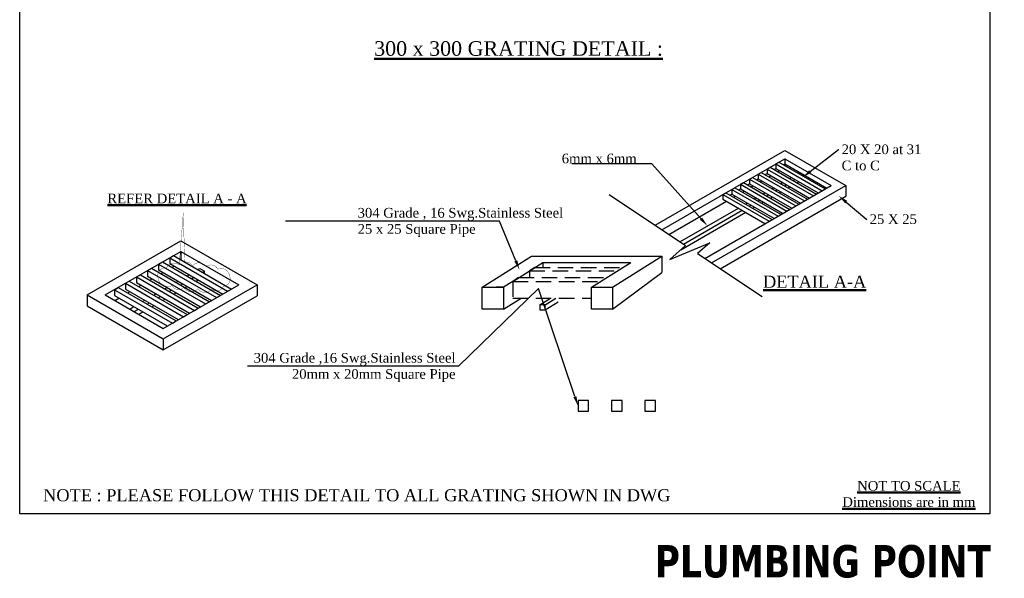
# Model space of a CAD drawing. Header units: millimetres. Extents: x 1277566 to 1493426, y 1039116 to 1145896.
# Tile 116 of 152: x 1399595 to 1414816, y 1112844 to 1121480. Entities that reach past the tile are written whole.
import ezdxf
from ezdxf import colors
from ezdxf.entities.mleader import LeaderData, LeaderLine
from ezdxf.math import Vec2, Vec3

# ---------------------------------------------------------------- set-up
doc = ezdxf.new("R2010")
doc.units = ezdxf.units.MM
doc.linetypes.add('Hidden', pattern=[9.525, 6.35, -3.175])
doc.layers.add('CKD-Dimensions', color=152, linetype='Continuous', lineweight=0)
doc.layers.add('KIT TEXT.', color=30, linetype='Continuous', lineweight=9)
doc.layers.add('CKD-Text', color=7, linetype='Continuous')
doc.layers.add('CKD_Grating', color=7, linetype='Continuous')
doc.styles.add('CKD_Dimension Text', font='BOOKOS.TTF')
doc.styles.add('STYLE1', font='GOTHIC.TTF', dxfattribs={"width": 0.9})

# ---------------------------------------------------------------- blocks, each defined once
blk = doc.blocks.new('G$C70A365CB')
at = {"ltscale": 4}
blk.add_lwpolyline([(9999, 0), (0, 0), (0, 12692), (9999, 12692)], close=True, dxfattribs=at)
at = {"layer": 'CKD-Text', "color": 6, "lineweight": 50, "const_width": 3.02}
blk.add_lwpolyline([(1685.3, 3091.5), (1644, 2562.6, 0.5205671), (1514.1, 2534.3, 0.5205671), (1424.4, 2438.3, 0.5205671), (1571.1, 2351.3), (1571.1, 2351.3, 0.5205671), (1690.8, 2333.1, 0.5205671), (1837.4, 2320, 0.5205671), (1979.7, 2315.3, 0.5205671), (2099.2, 2344.7, 0.5205671), (2163.2, 2448.8, 0.5205671), (2041.3, 2520, 0.5205671), (1922.2, 2543.3, 0.5205671), (1780.8, 2555.8, 0.2854883), (1701.4, 2594.5)], format="xyb", close=True, dxfattribs=at)
at = {"layer": 'CKD_Grating', "color": 8}
for p, q in [((6548.5, 2974), (7884.5, 3745.3)), ((6618.4, 2927.2), (7884.5, 3658.2)), ((7884.5, 3745.3), (8513.2, 3382.3)), ((7884.5, 3658.2), (8362.3, 3382.3)), ((7884.5, 3658.2), (7884.5, 3589.2)), ((7868.7, 3598.3), (7884.5, 3607.4)), ((7884.5, 3607.4), (8318.3, 3356.9)), ((7061.3, 2631.2), (8362.3, 3382.3)), ((7131.2, 2584.5), (8513.2, 3382.3)), ((8513.2, 3382.3), (8513.2, 3272.2)), ((7219.6, 2525.4), (8513.2, 3272.2)), ((6691.3, 2878.5), (7284.1, 3220.8)), ((693.8, 2255.2), (1660, 2813)), ((1660, 2813), (2445.9, 2359.3)), ((882.4, 2255.2), (1660, 2704.1)), ((1660, 2704.1), (2257.2, 2359.3)), ((4766.9, 2334.3), (5275.4, 2653.4)), ((5275.4, 2654.4), (5492.9, 2654.4)), ((5492.9, 2654.4), (6617.9, 2653.6)), ((6109.5, 2334.5), (6617.9, 2653.6)), ((6617.9, 2653.6), (6617.9, 2487.2)), ((5081.1, 2395.2), (5392.4, 2590.5)), ((5386.1, 2590.5), (6293.5, 2590.5)), ((5392.4, 2590.5), (5392.4, 2536.4)), ((5891.9, 2334.5), (6299.9, 2590.5)), ((6109.2, 2107.6), (6617.9, 2487.2)), ((1479.7, 1801.4), (2445.9, 2359.3)), ((1479.7, 1910.3), (2257.2, 2359.3)), ((2445.9, 2359.3), (2445.9, 2245.8)), ((4766.9, 2334.3), (4984.5, 2334.3)), ((4984.5, 2334.5), (4908.9, 2334.5)), ((5081.1, 2395.2), (4984.5, 2334.5)), ((4984.5, 2334.5), (4984.5, 2107.6)), ((5891.9, 2334.5), (6109.5, 2334.5)), ((5891.9, 2107.8), (5891.9, 2334.5)), ((6109.5, 2334.5), (6109.5, 2107.8)), ((693.8, 2255.2), (693.8, 2141.7)), ((693.8, 2255.2), (1479.7, 1801.4)), ((1479.7, 1688), (2445.9, 2245.8)), ((693.8, 2141.7), (1479.7, 1688)), ((980.6, 2198.4), (1023.4, 2223.1)), ((4984.5, 2107.6), (5167.9, 2222.7)), ((4984.5, 2107.6), (4766.9, 2107.6)), ((4984.5, 2107.6), (4908.9, 2107.6)), ((6109.5, 2107.8), (5891.9, 2107.8)), ((1479.7, 1801.4), (1479.7, 1688))]:
    blk.add_line(p, q, dxfattribs=at)
at = {"layer": 'CKD_Grating', "color": 4}
for p, q in [((7702.1, 3552.9), (7733.6, 3571.1)), ((7702.1, 3552.9), (8180, 3277.1)), ((7702.1, 3552.9), (7702.1, 3505.7)), ((7733.6, 3571.1), (8211.4, 3295.2)), ((7793.3, 3605.5), (7824.7, 3623.7)), ((7793.3, 3605.5), (8271.1, 3329.7)), ((7793.3, 3605.5), (7793.3, 3558.4)), ((7793.3, 3558.4), (8230.2, 3306.1)), ((7824.7, 3623.7), (8302.5, 3347.8)), ((7519.8, 3447.7), (7551.3, 3465.8)), ((7551.3, 3465.8), (8029.1, 3189.9)), ((7611, 3500.3), (7642.4, 3518.4)), ((7611, 3500.3), (8088.8, 3224.4)), ((7611, 3500.3), (7611, 3453.1)), ((7611, 3453.1), (8047.9, 3200.8)), ((7642.4, 3518.4), (8120.2, 3242.6)), ((7702.1, 3505.7), (8139.1, 3253.5)), ((7337.5, 3342.4), (7368.9, 3360.5)), ((7368.9, 3360.5), (7846.7, 3084.7)), ((7428.7, 3395), (7460.1, 3413.2)), ((7428.7, 3395), (7906.5, 3119.2)), ((7428.7, 3395), (7428.7, 3347.8)), ((7460.1, 3413.2), (7937.9, 3137.3)), ((7519.8, 3447.7), (7997.6, 3171.8)), ((7519.8, 3447.7), (7519.8, 3400.5)), ((7519.8, 3400.5), (7956.8, 3148.2)), ((7246.3, 3289.8), (7277.8, 3307.9)), ((7246.3, 3289.8), (7724.1, 3013.9)), ((7246.3, 3289.8), (7246.3, 3242.6)), ((7277.8, 3307.9), (7755.6, 3032)), ((7337.5, 3342.4), (7815.3, 3066.5)), ((7337.5, 3342.4), (7337.5, 3295.2)), ((7337.5, 3295.2), (7771.3, 3044.7)), ((7428.7, 3347.8), (7862.5, 3097.4)), ((8180, 3277.1), (8211.4, 3295.2)), ((8271.1, 3329.7), (8302.5, 3347.8)), ((7246.3, 3242.6), (7680.1, 2992.1)), ((7997.6, 3171.8), (8029.1, 3189.9)), ((8088.8, 3224.4), (8120.2, 3242.6)), ((7815.3, 3066.5), (7846.7, 3084.7)), ((7906.5, 3119.2), (7937.9, 3137.3)), ((7724.1, 3013.9), (7755.6, 3032)), ((1546, 2638.3), (1585.3, 2661)), ((1546, 2638.3), (2143.3, 2293.5)), ((1546, 2638.3), (1546, 2579.3)), ((1585.3, 2661), (2182.6, 2316.2)), ((1432.1, 2572.5), (1471.4, 2595.2)), ((1432.1, 2572.5), (2029.3, 2227.7)), ((1432.1, 2572.5), (1432.1, 2513.5)), ((1471.4, 2595.2), (2068.6, 2250.4)), ((1546, 2579.3), (2092.2, 2264)), ((1204.2, 2440.9), (1243.5, 2463.6)), ((1204.2, 2440.9), (1801.4, 2096.1)), ((1204.2, 2440.9), (1204.2, 2382)), ((1243.5, 2463.6), (1840.7, 2118.8)), ((1318.1, 2506.7), (1357.4, 2529.4)), ((1318.1, 2506.7), (1915.4, 2161.9)), ((1318.1, 2506.7), (1318.1, 2447.7)), ((1318.1, 2447.7), (1864.3, 2132.4)), ((1357.4, 2529.4), (1954.7, 2184.6)), ((1432.1, 2513.5), (1978.3, 2198.2)), ((1090.2, 2375.1), (1129.5, 2397.8)), ((1090.2, 2375.1), (1687.5, 2030.3)), ((1090.2, 2375.1), (1090.2, 2316.2)), ((1129.5, 2397.8), (1726.8, 2053)), ((1204.2, 2382), (1750.4, 2066.6)), ((976.3, 2309.4), (1015.6, 2332)), ((976.3, 2309.4), (1573.5, 1964.5)), ((976.3, 2309.4), (976.3, 2250.4)), ((976.3, 2250.4), (1518.5, 1937.3)), ((1015.6, 2332), (1612.8, 1987.2)), ((1090.2, 2316.2), (1632.5, 2003.1)), ((2029.3, 2227.7), (2068.6, 2250.4)), ((2143.3, 2293.5), (2182.6, 2316.2)), ((1915.4, 2161.9), (1954.7, 2184.6)), ((1687.5, 2030.3), (1726.8, 2053)), ((1801.4, 2096.1), (1840.7, 2118.8)), ((1573.5, 1964.5), (1612.8, 1987.2))]:
    blk.add_line(p, q, dxfattribs=at)
at = {"layer": 'CKD_Grating'}
for p, q in [((7774.4, 3547.5), (7793.3, 3558.4)), ((7592.1, 3442.2), (7611, 3453.1)), ((7683.3, 3494.8), (7702.1, 3505.7)), ((7721, 3473.1), (7739.9, 3483.9)), ((7812.2, 3525.7), (7831, 3536.6)), ((7501, 3389.6), (7519.8, 3400.5)), ((7538.7, 3367.8), (7557.5, 3378.7)), ((7629.8, 3420.4), (7648.7, 3431.3)), ((7318.6, 3284.3), (7337.5, 3295.2)), ((7356.4, 3262.5), (7375.2, 3273.4)), ((7409.8, 3336.9), (7428.7, 3347.8)), ((7447.5, 3315.2), (7466.4, 3326.1)), ((1660, 2704.1), (1660, 2617.9)), ((1569.6, 2538.5), (1593.2, 2552.1)), ((1455.7, 2472.7), (1479.2, 2486.3)), ((1227.8, 2341.1), (1251.3, 2354.7)), ((1341.7, 2406.9), (1365.3, 2420.5)), ((882.4, 2255.2), (1479.7, 1910.3)), ((1113.8, 2275.3), (1137.4, 2288.9))]:
    blk.add_line(p, q, dxfattribs=at)
at = {"layer": 'CKD_Grating', "color": 3}
for p, q in [((7934.8, 3454.9), (7953.6, 3465.8)), ((8025.9, 3507.5), (8041.6, 3516.6)), ((8041.6, 3516.6), (8079.4, 3494.8)), ((8063.6, 3485.8), (8079.4, 3494.8)), ((8079.4, 3476.7), (8079.4, 3494.8)), ((7752.4, 3349.6), (7771.3, 3360.5)), ((7843.6, 3402.3), (7862.5, 3413.2)), ((7881.3, 3380.5), (7900.2, 3391.4)), ((7919, 3358.7), (7937.9, 3369.6)), ((7972.5, 3433.1), (7991.3, 3444)), ((8010.2, 3411.4), (8029.1, 3422.2)), ((7570.1, 3244.4), (7589, 3255.3)), ((7661.3, 3297), (7680.1, 3307.9)), ((7699, 3275.2), (7717.9, 3286.1)), ((7736.7, 3253.5), (7755.6, 3264.3)), ((7790.2, 3327.9), (7809, 3338.8)), ((7827.9, 3306.1), (7846.7, 3317)), ((6804.9, 2802.6), (7406.7, 3150)), ((7479, 3191.8), (7497.8, 3202.6)), ((7516.7, 3170), (7535.5, 3180.9)), ((7554.4, 3148.2), (7573.3, 3159.1)), ((7607.8, 3222.6), (7626.7, 3233.5)), ((7645.6, 3200.8), (7664.4, 3211.7)), ((6812.7, 2719.9), (7482.1, 3106.5)), ((6839.9, 2779.2), (7444.4, 3128.2)), ((1722.9, 2450), (1746.4, 2463.6)), ((1770, 2422.8), (1793.6, 2436.4)), ((1836.8, 2515.8), (1856.5, 2527.1)), ((1856.5, 2527.1), (1903.6, 2499.9)), ((1884, 2488.6), (1903.6, 2499.9)), ((1903.6, 2477.2), (1903.6, 2499.9)), ((1608.9, 2384.2), (1632.5, 2397.8)), ((1656.1, 2357), (1679.6, 2370.6)), ((1703.2, 2329.8), (1726.8, 2343.4)), ((1817.2, 2395.6), (1840.7, 2409.2)), ((1381, 2252.6), (1404.6, 2266.3)), ((1428.2, 2225.4), (1451.7, 2239)), ((1495, 2318.4), (1518.5, 2332)), ((1542.1, 2291.2), (1565.7, 2304.8)), ((1589.3, 2264), (1612.8, 2277.6)), ((1133.9, 2110), (1176.7, 2134.7)), ((1267, 2186.9), (1290.6, 2200.5)), ((1314.2, 2159.6), (1337.8, 2173.2)), ((1361.4, 2132.4), (1384.9, 2146)), ((1475.3, 2198.2), (1498.9, 2211.8)), ((1181, 2082.7), (1223.8, 2107.5)), ((1228.2, 2055.5), (1271, 2080.2))]:
    blk.add_line(p, q, dxfattribs=at)
at = {"layer": 'CKD_Grating', "color": 1}
for p, q in [((6075.6, 3290.1), (6862.9, 2763.8)), ((6700.3, 2621.8), (7110.7, 2791.4)), ((6862.9, 2763.8), (6700.3, 2621.8)), ((7110.7, 2791.4), (6985.6, 2681.8)), ((6985.6, 2681.8), (7650.2, 2237.6))]:
    blk.add_line(p, q, dxfattribs=at)
at = {"layer": 'CKD_Grating', "color": 4, "linetype": 'Hidden', "ltscale": 25}
for p, q in [((5307.9, 2536.4), (5254.1, 2503.7)), ((5254.1, 2505), (6161.6, 2505)), ((5254.1, 2505), (5254.1, 2433.4)), ((5307.9, 2536.4), (6215.3, 2536.4)), ((5142.1, 2433.4), (5081.1, 2395.2)), ((5081.1, 2395.2), (5988.6, 2395.2)), ((5081.1, 2395.2), (5081.1, 2222.7)), ((5142.1, 2433.4), (6049.6, 2433.4)), ((5081.1, 2222.7), (5891.9, 2222.7))]:
    blk.add_line(p, q, dxfattribs=at)
at = {"layer": 'CKD_Grating', "color": 3, "linetype": 'Hidden', "ltscale": 25}
for p, q in [((5361.5, 2154.7), (5470, 2222.7)), ((5416, 2100.2), (5611.2, 2222.7)), ((5416, 2154.7), (5524.4, 2222.7))]:
    blk.add_line(p, q, dxfattribs=at)
at = {"layer": 'CKD_Grating', "color": 8}
blk.add_lwpolyline([(4766.9, 2107.6), (4766.9, 2334.3)], dxfattribs=at)
at = {"layer": 'CKD_Grating', "color": 3, "linetype": 'Hidden', "ltscale": 25}
blk.add_lwpolyline([(5361.5, 2100.2), (5416, 2100.2), (5416, 2154.7), (5361.5, 2154.7)], close=True, dxfattribs=at)
at = {"layer": 'CKD_Grating', "color": 4}
for points in [[(5753.8, 1058.2), (5862.7, 1058.2), (5862.7, 1167.1), (5753.8, 1167.1)], [(6098.6, 1058.2), (6207.5, 1058.2), (6207.5, 1167.1), (6098.6, 1167.1)], [(6443.5, 1058.2), (6552.4, 1058.2), (6552.4, 1167.1), (6443.5, 1167.1)]]:
    blk.add_lwpolyline(points, close=True, dxfattribs=at)
at = {"layer": 'CKD-Text', "lineweight": 50, "attachment_point": 5, "style": 'CKD_Dimension Text'}
for s, insert, char_height, width in [('\\A1;\\pxqc;{\\L300 x 300 GRATING DETAIL :}', (5141.3, 4793.3), 150, 3696.114), ('\\A1;\\pxqc;{\\L\\C6;REFER DETAIL A - A}', (1621.3, 3249.3), 100, 2991.605), ('\\A1;{\\L\\C6;DETAIL A-A}', (8192.8, 2391.3), 125, 2991.605), ('\\A1;\\pxqc;{\\LNOT TO SCALE\\PDimensions are in mm}', (9163.6, 203.3), 100, 2412.001), ('\\A1;\\pxql;NOTE : PLEASE FOLLOW THIS DETAIL TO ALL GRATING SHOWN IN DWG  ', (4034.3, 189.3), 125, 7585.34)]:
    blk.add_mtext(s, dxfattribs=dict(at, insert=insert, char_height=char_height, width=width))
at = {"layer": 'CKD-Dimensions', "ltscale": 4}
ml = blk.add_multileader_mtext('Standard', dxfattribs=at)
ml.set_content('20 X 20 at 31\\PC to C', color=256, style='CKD_Dimension Text')
ml.set_leader_properties()
ml.build(insert=Vec2(0, 0))
ml.multileader.update_dxf_attribs({"text_right_attachment_type": 6, "dogleg_length": 0.36, "arrow_head_size": 100})
ctx = ml.context
ctx.base_point, ctx.char_height, ctx.arrow_head_size, ctx.landing_gap_size, ctx.plane_origin = Vec3(8440.5, 3754.3), 100, 100, 30, Vec3(8068, 3466)
ctx.right_attachment = 6
notes = []
notes.append((ctx, [(0, (1, 1, 0), (8440.1, 3754.3), (1, 0), 0.36, [(0, [(8068, 3466)], 0, [])])]))
ctx.mtext.insert, ctx.mtext.flow_direction = Vec3(8470.5, 3806), 5
ml = blk.add_multileader_mtext('Standard', dxfattribs=at)
ml.set_content('6mm x 6mm', color=256, style='CKD_Dimension Text')
ml.set_leader_properties()
ml.build(insert=Vec2(0, 0))
ml.multileader.update_dxf_attribs({"text_right_attachment_type": 6, "dogleg_length": 0.36, "arrow_head_size": 100})
ctx = ml.context
ctx.base_point, ctx.char_height, ctx.arrow_head_size, ctx.landing_gap_size, ctx.plane_origin = Vec3(5556.5, 3659.5), 100, 100, 30, Vec3(7088.6, 2966.4)
ctx.right_attachment = 6
notes.append((ctx, [(0, (1, 1, 0), (6514, 3607.7), (-1, 0), 0.36, [(0, [(7088.6, 2966.4)], 0, [])])]))
ctx.mtext.insert, ctx.mtext.flow_direction = Vec3(5586.5, 3711.3), 5
ml = blk.add_multileader_mtext('Standard', dxfattribs=at)
ml.set_content('25 X 25', color=256, style='CKD_Dimension Text')
ml.set_leader_properties()
ml.build(insert=Vec2(0, 0))
ml.multileader.update_dxf_attribs({"text_right_attachment_type": 6, "dogleg_length": 0.36, "arrow_head_size": 100})
ctx = ml.context
ctx.base_point, ctx.char_height, ctx.arrow_head_size, ctx.landing_gap_size, ctx.plane_origin = Vec3(8729.5, 3032.5), 100, 100, 30, Vec3(8441.5, 3276)
ctx.right_attachment = 6
notes.append((ctx, [(0, (1, 1, 0), (8729.1, 3032.5), (1, 0), 0.36, [(0, [(8441.5, 3276)], 0, [])])]))
ctx.mtext.insert, ctx.mtext.flow_direction = Vec3(8759.5, 3086), 5
ml = blk.add_multileader_mtext('Standard', dxfattribs=at)
ml.set_content('304 Grade , 16 Swg.Stainless Steel\\P25 x 25 Square Pipe', color=256, style='CKD_Dimension Text')
ml.set_leader_properties()
ml.build(insert=Vec2(0, 0))
ml.multileader.update_dxf_attribs({"text_right_attachment_type": 6, "dogleg_length": 0.36, "arrow_head_size": 100})
ctx = ml.context
ctx.base_point, ctx.char_height, ctx.arrow_head_size, ctx.landing_gap_size, ctx.plane_origin = Vec3(3452.5, 3083.4), 100, 100, 30, Vec3(5802, 2738)
ctx.right_attachment = 6
notes.append((ctx, [(0, (1, 1, 0), (4945.1, 3014.9), (-1, 0), 0.36, [(0, [(5151, 2514)], 0, [])])]))
ctx.mtext.insert, ctx.mtext.width, ctx.mtext.flow_direction = Vec3(3482.5, 3152), 1719.509, 5
ml = blk.add_multileader_mtext('Standard', dxfattribs=at)
ml.set_content('304 Grade ,16 Swg.Stainless Steel\\P20mm x 20mm Square Pipe', color=256, style='CKD_Dimension Text')
ml.set_leader_properties()
ml.build(insert=Vec2(0, 0))
ml.multileader.update_dxf_attribs({"text_right_attachment_type": 6, "dogleg_length": 0.36, "arrow_head_size": 100})
ctx = ml.context
ctx.base_point, ctx.char_height, ctx.arrow_head_size, ctx.landing_gap_size, ctx.plane_origin = Vec3(2008.3, 1588.7), 100, 100, 30, Vec3(5753.8, 1112.6)
ctx.right_attachment, ctx.text_align_type = 6, 2
notes.append((ctx, [(0, (1, 1, 0), (4522.4, 1520.1), (-1, 0), 0.36, [(1, [(5753.8, 1112.6), (5345.2, 2322.4)], 0, [])])]))
ctx.mtext.insert, ctx.mtext.alignment, ctx.mtext.flow_direction = Vec3(4492, 1657.3), 3, 5
for ctx, leaders in notes:
    for number, flags, end, landing, length, lines in leaders:
        leader = LeaderData()
        leader.index, (leader.has_last_leader_line, leader.has_dogleg_vector, leader.attachment_direction) = number, flags
        leader.last_leader_point, leader.dogleg_vector, leader.dogleg_length = Vec3(end), Vec3(landing), length
        for number, points, colour, breaks in lines:
            line = LeaderLine()
            line.index, line.vertices, line.color, line.breaks = number, Vec3.list(points), colors.encode_raw_color(colour), breaks
            leader.lines.append(line)
        ctx.leaders.append(leader)

msp = doc.modelspace()

# ---------------------------------------------------------------- block references
at = {"ltscale": 4, "xscale": 1.5, "yscale": 1.5, "zscale": 1.5}
msp.add_blockref('G$C70A365CB', (1399595.3863, 1113842.3621), dxfattribs=at)

# ---------------------------------------------------------------- texts
at = {"layer": 'KIT TEXT.', "insert": (1412011.5648, 1113103.1666), "char_height": 500, "width": 7302.936338, "attachment_point": 5, "style": 'STYLE1'}
msp.add_mtext('\\pxt1.2;{\\fTahoma|b1|i0|c0|p34;PLUMBING POINT}', dxfattribs=at)

doc.saveas('drawing.dxf')
